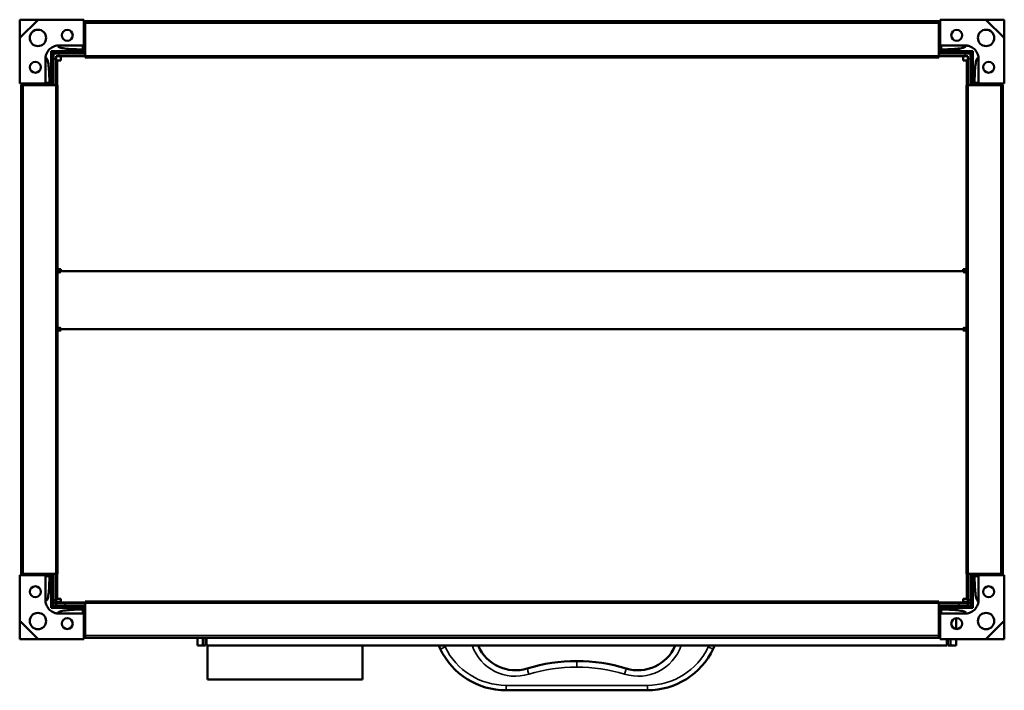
# Model space of a CAD drawing. Header units: millimetres. Extents: x 150 to 690, y 113 to 481.
import ezdxf

# ---------------------------------------------------------------- set-up
doc = ezdxf.new("R2010")
doc.units = ezdxf.units.MM
doc.header["$LTSCALE"] = 2
doc.layers.add('Widoczne (ISO)', color=7, linetype='Continuous', lineweight=50)
doc.layers.add('Widoczne wąskie (ISO)', color=7, linetype='Continuous', lineweight=35)

msp = doc.modelspace()

# ---------------------------------------------------------------- linework, layer by layer
at = {"layer": 'Widoczne (ISO)'}
for p, q in [((150.01, 471.07), (150.03, 480.97)), ((150.03, 480.97), (159.94, 480.99)), ((150.06, 470.95), (160.06, 480.95)), ((160.17, 480.91), (185.1, 480.91)), ((185.1, 480.91), (185.1, 479.41)), ((654.9, 480.91), (679.83, 480.91)), ((654.9, 479.41), (654.9, 480.91)), ((679.94, 480.95), (689.94, 470.95)), ((680.06, 480.99), (689.97, 480.97)), ((689.97, 480.97), (689.99, 471.07)), ((185.1, 479.41), (186, 479.41)), ((185.1, 479.41), (185.1, 467.41)), ((186, 480.21), (654, 480.21)), ((186, 480.21), (186, 479.01)), ((186, 461.21), (186, 479.01)), ((654, 480.21), (654, 479.01)), ((654, 479.41), (654.9, 479.41)), ((654, 461.21), (654, 479.01)), ((654.9, 467.41), (654.9, 479.41)), ((150.1, 445.91), (150.1, 470.83)), ((689.9, 470.83), (689.9, 445.91)), ((171, 466.9), (184.6, 466.9)), ((184.6, 464.7), (182.28, 464.7)), ((184.6, 466.91), (184.6, 464.7)), ((185.1, 464.41), (185.1, 463.82)), ((186, 464.41), (185.1, 464.41)), ((654.9, 464.41), (654, 464.41)), ((654.9, 464.41), (654.9, 463.82)), ((655.4, 464.7), (655.4, 466.91)), ((655.4, 466.9), (669, 466.9)), ((657.72, 464.7), (655.4, 464.7)), ((164.11, 446.41), (164.11, 460)), ((168.1, 462.91), (167.32, 463.69)), ((168.1, 445.91), (168.1, 462.91)), ((168.1, 462.91), (185.1, 462.91)), ((168.5, 459.51), (168.5, 462.51)), ((171.5, 462.51), (168.5, 462.51)), ((168.5, 459.51), (168.5, 445.01)), ((171.5, 461.01), (170, 461.01)), ((170, 461.01), (170, 459.51)), ((170, 445.01), (170, 459.51)), ((171.5, 462.51), (186, 462.51)), ((171.5, 461.01), (186, 461.01)), ((172.5, 459.01), (172.5, 461.01)), ((172.5, 459.01), (172.5, 458.51)), ((177.16, 463.82), (185.1, 463.82)), ((185.1, 463.82), (185.1, 462.91)), ((186, 461.21), (186, 460.21)), ((186, 460.21), (654, 460.21)), ((654, 462.51), (668.5, 462.51)), ((654, 461.21), (654, 460.21)), ((654, 461.01), (668.5, 461.01)), ((654.9, 463.82), (654.9, 462.91)), ((654.9, 463.82), (662.84, 463.82)), ((654.9, 462.91), (671.9, 462.91)), ((667.5, 461.01), (667.5, 459.01)), ((667.5, 458.51), (667.5, 459.01)), ((668.5, 462.51), (671.5, 462.51)), ((668.5, 461.01), (670, 461.01)), ((670, 459.51), (670, 461.01)), ((670, 445.01), (670, 459.51)), ((671.5, 462.51), (671.5, 459.51)), ((671.5, 445.01), (671.5, 459.51)), ((671.9, 462.91), (672.68, 463.69)), ((671.9, 462.91), (671.9, 445.91)), ((675.89, 460), (675.89, 446.41)), ((167.19, 445.91), (167.19, 453.84)), ((172.5, 458.51), (170.5, 458.51)), ((170.5, 445.01), (170.5, 458.51)), ((667.5, 458.51), (669.5, 458.51)), ((669.5, 458.51), (669.5, 445.01)), ((672.81, 453.84), (672.81, 445.91)), ((166.31, 448.73), (166.31, 446.41)), ((673.69, 446.41), (673.69, 448.73)), ((151.6, 445.91), (150.1, 445.91)), ((150.8, 445.01), (152, 445.01)), ((150.8, 177.01), (150.8, 445.01)), ((163.6, 445.91), (151.6, 445.91)), ((151.6, 445.01), (151.6, 445.91)), ((169.8, 445.01), (152, 445.01)), ((166.31, 446.41), (164.1, 446.41)), ((166.6, 445.91), (166.6, 445.01)), ((166.6, 445.91), (167.19, 445.91)), ((167.19, 445.91), (168.1, 445.91)), ((169.8, 445.01), (170.8, 445.01)), ((170.8, 177.01), (170.8, 445.01)), ((669.2, 445.01), (669.2, 177.01)), ((669.2, 445.01), (670.2, 445.01)), ((688, 445.01), (670.2, 445.01)), ((672.81, 445.91), (671.9, 445.91)), ((673.4, 445.91), (672.81, 445.91)), ((673.4, 445.01), (673.4, 445.91)), ((675.9, 446.41), (673.69, 446.41)), ((688.4, 445.91), (676.4, 445.91)), ((688, 445.01), (689.2, 445.01)), ((689.9, 445.91), (688.4, 445.91)), ((688.4, 445.91), (688.4, 445.01)), ((689.2, 445.01), (689.2, 177.01)), ((172.5, 344.01), (170.8, 344.01)), ((172.5, 343.01), (170.8, 343.01)), ((171.09, 342.01), (170.8, 342.01)), ((172.5, 344.01), (172.5, 343.01)), ((172.5, 343.01), (667.5, 343.01)), ((172.5, 342.42), (172.5, 343.01)), ((667.5, 344.01), (669.2, 344.01)), ((667.5, 344.01), (667.5, 343.01)), ((667.5, 343.01), (669.2, 343.01)), ((667.5, 343.01), (667.5, 342.42)), ((668.91, 342.01), (669.2, 342.01)), ((172.5, 310.36), (170.8, 310.36)), ((172.5, 311.19), (172.5, 311.77)), ((667.5, 311.19), (172.5, 311.19)), ((172.5, 310.36), (172.5, 311.19)), ((667.5, 311.77), (667.5, 311.19)), ((667.5, 310.36), (667.5, 311.19)), ((667.5, 310.36), (669.2, 310.36)), ((150.1, 176.11), (151.6, 176.11)), ((150.1, 151.18), (150.1, 176.11)), ((152, 177.01), (150.8, 177.01)), ((151.6, 176.11), (151.6, 177.01)), ((151.6, 176.11), (163.6, 176.11)), ((152, 177.01), (169.8, 177.01)), ((164.1, 175.61), (166.31, 175.61)), ((164.11, 162.01), (164.11, 175.61)), ((166.31, 175.61), (166.31, 173.28)), ((166.6, 177.01), (166.6, 176.11)), ((166.6, 176.11), (167.19, 176.11)), ((167.19, 176.11), (168.1, 176.11)), ((167.19, 168.17), (167.19, 176.11)), ((168.1, 159.11), (168.1, 176.11)), ((168.5, 174.51), (168.1, 174.51)), ((168.5, 177.01), (168.5, 162.51)), ((170.8, 177.01), (169.8, 177.01)), ((170, 162.51), (170, 177.01)), ((170.5, 177.01), (170.5, 163.19)), ((670.2, 177.01), (669.2, 177.01)), ((669.5, 177.01), (669.5, 163.19)), ((669.99, 161.51), (669.99, 177.01)), ((670, 162.51), (670, 177.01)), ((670.2, 177.01), (688, 177.01)), ((671.5, 162.51), (671.5, 177.01)), ((671.5, 174.51), (671.9, 174.51)), ((672.81, 176.11), (671.9, 176.11)), ((671.9, 176.11), (671.9, 159.11)), ((673.4, 176.11), (672.81, 176.11)), ((672.81, 176.11), (672.81, 168.17)), ((673.4, 176.11), (673.4, 177.01)), ((673.69, 175.61), (675.9, 175.61)), ((673.69, 173.28), (673.69, 175.61)), ((675.89, 175.61), (675.89, 162.01)), ((676.4, 176.11), (688.4, 176.11)), ((689.2, 177.01), (688, 177.01)), ((688.4, 177.01), (688.4, 176.11)), ((688.4, 176.11), (689.9, 176.11)), ((689.9, 176.11), (689.9, 151.18)), ((170, 162.51), (168.5, 162.51)), ((168.5, 162.51), (168.5, 161.01)), ((170, 162.51), (170, 161.51)), ((172.5, 163.19), (170.5, 163.19)), ((172.5, 161.19), (172.5, 163.19)), ((667.5, 163.19), (667.5, 161.19)), ((669.5, 163.19), (667.5, 163.19)), ((670, 162.51), (671.5, 162.51)), ((671.5, 161.01), (671.5, 162.51)), ((168.1, 159.11), (167.32, 158.32)), ((170, 159.51), (168.1, 159.51)), ((185.1, 159.11), (168.1, 159.11)), ((170, 161.01), (168.5, 161.01)), ((170, 161.51), (170, 161.51)), ((170.03, 161.51), (170, 161.51)), ((170, 161.01), (170.01, 161.01)), ((170.01, 159.51), (170, 159.51)), ((170.01, 161.01), (175.01, 161.01)), ((170.01, 161.01), (170.01, 159.51)), ((175.01, 159.51), (170.01, 159.51)), ((170.09, 161.51), (170.03, 161.51)), ((172.5, 161.51), (170.09, 161.51)), ((186, 161.19), (172.5, 161.19)), ((186, 161.01), (175.01, 161.01)), ((186, 159.51), (175.01, 159.51)), ((185.1, 158.2), (177.16, 158.2)), ((182.28, 157.31), (184.6, 157.31)), ((184.6, 157.31), (184.6, 155.11)), ((185.1, 158.2), (185.1, 159.11)), ((185.1, 157.61), (185.1, 158.2)), ((185.1, 157.61), (186, 157.61)), ((654, 161.81), (186, 161.81)), ((186, 160.81), (186, 161.81)), ((186, 160.81), (186, 143.01)), ((654, 160.81), (654, 161.81)), ((667.5, 161.19), (654, 161.19)), ((664.99, 161.01), (654, 161.01)), ((654, 160.81), (654, 143.01)), ((664.99, 159.51), (654, 159.51)), ((654, 158.51), (654.9, 158.51)), ((654, 157.61), (654.9, 157.61)), ((654.9, 158.2), (654.9, 159.11)), ((671.9, 159.11), (654.9, 159.11)), ((662.84, 158.2), (654.9, 158.2)), ((654.9, 157.61), (654.9, 158.2)), ((655.4, 155.11), (655.4, 157.31)), ((655.4, 157.31), (657.72, 157.31)), ((660.5, 159.11), (660.5, 159.51)), ((663.5, 159.11), (663.5, 159.51)), ((664.99, 161.01), (669.99, 161.01)), ((669.99, 159.51), (664.99, 159.51)), ((669.99, 161.51), (667.5, 161.51)), ((669.99, 161.01), (670, 161.01)), ((669.99, 161.01), (669.99, 159.51)), ((670, 159.51), (669.99, 159.51)), ((670, 161.01), (671.5, 161.01)), ((670, 159.51), (671.9, 159.51)), ((671.9, 159.11), (672.68, 158.32)), ((184.6, 155.12), (171, 155.12)), ((185.1, 154.61), (185.1, 142.61)), ((654.9, 142.61), (654.9, 154.61)), ((669, 155.12), (655.4, 155.12)), ((663.5, 146.63), (663.5, 152.58)), ((150.03, 141.04), (150.01, 150.95)), ((160.06, 141.06), (150.06, 151.06)), ((689.94, 151.06), (679.94, 141.06)), ((689.99, 150.95), (689.97, 141.04)), ((159.94, 141.02), (150.03, 141.04)), ((185.1, 141.11), (160.17, 141.11)), ((185.1, 142.61), (185.1, 141.11)), ((186, 142.61), (185.1, 142.61)), ((186, 141.81), (186, 143.01)), ((654, 141.81), (186, 141.81)), ((247.5, 137.51), (247.5, 141.81)), ((250.5, 137.51), (250.5, 141.81)), ((252, 141.81), (252, 137.51)), ((252.5, 137.51), (252.5, 141.81)), ((654, 141.81), (654, 143.01)), ((654.9, 142.61), (654, 142.61)), ((654.9, 141.11), (654.9, 142.61)), ((679.83, 141.11), (654.9, 141.11)), ((658.5, 141.11), (658.5, 137.51)), ((659, 137.51), (659, 141.11)), ((660.5, 141.11), (660.5, 137.51)), ((663.5, 141.11), (663.5, 137.51)), ((689.97, 141.04), (680.06, 141.02)), ((250.5, 137.51), (247.5, 137.51)), ((252, 137.51), (250.5, 137.51)), ((658.5, 137.51), (252.5, 137.51)), ((253, 137.51), (253, 119.01)), ((338, 137.51), (338, 119.01)), ((379.81, 137.51), (380.63, 135.78)), ((530.37, 135.78), (531.19, 137.51)), ((660.5, 137.51), (659, 137.51)), ((660.5, 137.51), (663.5, 137.51)), ((338, 119.01), (253, 119.01)), ((416.73, 113.01), (494.27, 113.01))]:
    msp.add_line(p, q, dxfattribs=at)
for centre, radius in [((160, 471.01), 4.5), ((176.1, 472.41), 3), ((663.9, 472.41), 3), ((680, 471.01), 4.5), ((158.6, 454.91), 3), ((681.4, 454.91), 3), ((158.6, 167.11), 3), ((681.4, 167.11), 3), ((160, 151.01), 4.5), ((176.1, 149.61), 3), ((663.9, 149.61), 3), ((680, 151.01), 4.5)]:
    msp.add_circle(centre, radius, dxfattribs=at)
for centre, radius, start, end in [((184.6, 467.41), 0.5, 270, 0), ((655.4, 467.41), 0.5, 180, 270), ((163.6, 446.41), 0.5, 270, 0), ((676.4, 446.41), 0.5, 180, 270), ((163.6, 175.61), 0.5, 0, 90), ((676.4, 175.61), 0.5, 90, 180), ((184.6, 154.61), 0.5, 0, 90), ((655.4, 154.61), 0.5, 90, 180), ((416.73, 153.01), 40, 205.5139, 270), ((421.86, 146.08), 22.07, 202.8505, 287.2391), ((489.14, 146.08), 22.07, 252.7609, 337.1495), ((494.27, 153.01), 40, 270, 334.4861), ((454.86, 39.73), 89.28, 89.5889, 107.2391), ((456.14, 39.73), 89.28, 72.7609, 90.4111)]:
    msp.add_arc(centre, radius, start, end, dxfattribs=at)
for centre, major_axis, start_param, end_param in [((172.5, 341.01), (2, 0), 1.570796, 2.586782), ((667.5, 341.01), (2, 0), 0.554811, 1.570796), ((172.5, 313.19), (-2, 0), 0.554811, 1.570796), ((172.5, 312.48), (2, 0), 3.696404, 4.712389), ((667.5, 313.19), (-2, 0), 1.570796, 2.586782), ((667.5, 312.48), (2, 0), 4.712389, 5.728374)]:
    msp.add_ellipse(centre, major_axis=major_axis, ratio=0.707107, start_param=start_param, end_param=end_param, dxfattribs=at)
for points in [[(159.94, 480.99), (159.98, 480.98), (160.02, 480.96), (160.06, 480.95)], [(160.06, 480.95), (160.1, 480.93), (160.14, 480.92), (160.17, 480.91)], [(679.83, 480.91), (679.87, 480.92), (679.9, 480.93), (679.94, 480.95)], [(680.06, 480.99), (680.02, 480.98), (679.98, 480.96), (679.94, 480.95)], [(150.01, 471.07), (150.03, 471.03), (150.04, 470.99), (150.06, 470.95)], [(150.1, 470.83), (150.09, 470.87), (150.07, 470.91), (150.06, 470.95)], [(689.94, 470.95), (689.93, 470.91), (689.91, 470.87), (689.9, 470.83)], [(689.99, 471.07), (689.97, 471.03), (689.96, 470.99), (689.94, 470.95)], [(150.01, 150.95), (150.03, 150.98), (150.04, 151.02), (150.06, 151.06)], [(150.06, 151.06), (150.07, 151.1), (150.09, 151.14), (150.1, 151.18)], [(689.9, 151.18), (689.91, 151.14), (689.93, 151.1), (689.94, 151.06)], [(689.99, 150.95), (689.97, 150.98), (689.96, 151.02), (689.94, 151.06)], [(159.94, 141.02), (159.98, 141.03), (160.02, 141.05), (160.06, 141.06)], [(160.17, 141.11), (160.13, 141.09), (160.1, 141.08), (160.06, 141.06)], [(679.94, 141.06), (679.9, 141.08), (679.86, 141.09), (679.83, 141.11)], [(680.06, 141.02), (680.02, 141.03), (679.98, 141.05), (679.94, 141.06)]]:
    msp.add_open_spline(points, degree=3, dxfattribs=at)
for points, knots in [([(164.11, 460), (164.24, 460.82), (164.33, 461.31), (164.89, 462.9), (165.43, 463.74), (166.7, 465.15), (167.49, 465.74), (169.29, 466.6), (170.07, 466.75), (171, 466.9)], [6.722157, 6.722157, 6.722157, 6.722157, 7.046388, 7.046388, 7.578871, 7.578871, 8.149832, 8.149832, 8.745306, 8.745306, 8.745306, 8.745306]), ([(171, 466.9), (171.01, 466.86), (171.01, 466.82), (171.02, 466.74), (171.02, 466.7), (171.03, 466.62), (171.03, 466.58), (171.08, 466.45), (171.13, 466.37), (171.3, 466.17), (171.44, 466.07), (172.1, 465.7), (172.93, 465.48), (175.02, 465.13), (176.38, 465), (179.23, 464.81), (180.81, 464.75), (182.28, 464.7)], [-4.294451, -4.294451, -4.294451, -4.294451, -4.260976, -4.260976, -4.225754, -4.225754, -4.190018, -4.190018, -4.104754, -4.104754, -3.964207, -3.964207, -3.45937, -3.45937, -2.870368, -2.870368, -2.287369, -2.287369, -2.287369, -2.287369]), ([(182.28, 464.7), (182.24, 464.69), (182.2, 464.68), (180.75, 464.4), (179.2, 464.09), (177.16, 463.82)], [-21.284951, -21.284951, -21.284951, -21.284951, -21.095773, -21.095773, -13.528433, -13.528433, -13.528433, -13.528433]), ([(669, 466.9), (668.99, 466.86), (668.99, 466.82), (668.99, 466.75), (668.98, 466.72), (668.98, 466.67), (668.98, 466.67), (668.97, 466.58), (668.94, 466.5), (668.85, 466.34), (668.78, 466.26), (668.56, 466.07), (668.38, 465.97), (667.74, 465.67), (667.14, 465.52), (665.44, 465.19), (664.07, 465.04), (661.08, 464.83), (659.3, 464.75), (657.72, 464.7)], [0.395755, 0.395755, 0.395755, 0.395755, 0.408065, 0.408065, 0.41657, 0.41657, 0.424022, 0.424022, 0.506629, 0.506629, 0.609066, 0.609066, 0.795832, 0.795832, 1.287097, 1.287097, 2.195023, 2.195023, 3.203538, 3.203538, 3.203538, 3.203538]), ([(662.84, 463.82), (662.27, 463.89), (661.71, 463.98), (660.03, 464.25), (659.35, 464.39), (657.72, 464.7)], [-4.010817, -4.010817, -4.010817, -4.010817, -3.613679, -3.613679, -2.833117, -2.833117, -2.833117, -2.833117]), ([(669, 466.9), (669.82, 466.76), (670.3, 466.68), (671.9, 466.11), (672.74, 465.58), (674.15, 464.31), (674.73, 463.52), (675.6, 461.72), (675.74, 460.94), (675.89, 460)], [6.722157, 6.722157, 6.722157, 6.722157, 7.046388, 7.046388, 7.578871, 7.578871, 8.149832, 8.149832, 8.745306, 8.745306, 8.745306, 8.745306]), ([(164.11, 460), (164.15, 460), (164.19, 460), (164.26, 459.99), (164.28, 459.99), (164.34, 459.98), (164.34, 459.98), (164.43, 459.97), (164.5, 459.95), (164.66, 459.86), (164.74, 459.79), (164.94, 459.57), (165.04, 459.38), (165.33, 458.75), (165.49, 458.14), (165.82, 456.44), (165.96, 455.07), (166.18, 452.08), (166.26, 450.31), (166.31, 448.73)], [0.395755, 0.395755, 0.395755, 0.395755, 0.408065, 0.408065, 0.41657, 0.41657, 0.424022, 0.424022, 0.506629, 0.506629, 0.609066, 0.609066, 0.795832, 0.795832, 1.287097, 1.287097, 2.195023, 2.195023, 3.203538, 3.203538, 3.203538, 3.203538]), ([(167.19, 453.84), (167.19, 455.2), (167.2, 456.45), (167.2, 458.26), (167.21, 459), (167.21, 459.77), (167.21, 460.09), (167.21, 460.45), (167.22, 460.62), (167.22, 461.05), (167.23, 461.31), (167.25, 462.26), (167.27, 462.94), (167.31, 463.64), (167.31, 463.66), (167.32, 463.69)], [0.4926398, 0.4926398, 0.4926398, 0.4926398, 0.5669172, 0.5669172, 0.6175904, 0.6175904, 0.6200707, 0.6200707, 0.6224298, 0.6224298, 0.6258618, 0.6258618, 0.63518, 0.63518, 0.6355201, 0.6355201, 0.6355201, 0.6355201]), ([(177.16, 463.82), (175.25, 463.81), (173.33, 463.8), (171.53, 463.8), (171.01, 463.79), (170.62, 463.79), (170.47, 463.79), (169.06, 463.77), (168.11, 463.74), (167.32, 463.69)], [-1.95287, -1.95287, -1.95287, -1.95287, -0.854643, -0.854643, -0.82091, -0.82091, -0.798868, -0.798868, -0.619017, -0.619017, -0.619017, -0.619017]), ([(662.84, 463.82), (664.2, 463.81), (665.45, 463.81), (667.25, 463.8), (667.99, 463.8), (668.76, 463.79), (669.08, 463.79), (669.44, 463.79), (669.62, 463.79), (670.05, 463.78), (670.3, 463.78), (671.25, 463.76), (671.93, 463.73), (672.63, 463.69), (672.66, 463.69), (672.68, 463.69)], [0.4926398, 0.4926398, 0.4926398, 0.4926398, 0.5669172, 0.5669172, 0.6175904, 0.6175904, 0.6200707, 0.6200707, 0.6224298, 0.6224298, 0.6258618, 0.6258618, 0.63518, 0.63518, 0.6355201, 0.6355201, 0.6355201, 0.6355201]), ([(672.81, 453.84), (672.8, 455.76), (672.8, 457.68), (672.79, 459.48), (672.79, 459.99), (672.79, 460.38), (672.78, 460.54), (672.77, 461.95), (672.73, 462.9), (672.68, 463.69)], [-1.95287, -1.95287, -1.95287, -1.95287, -0.854643, -0.854643, -0.82091, -0.82091, -0.798868, -0.798868, -0.619017, -0.619017, -0.619017, -0.619017]), ([(675.89, 460), (675.85, 460), (675.81, 460), (675.74, 459.99), (675.7, 459.99), (675.62, 459.98), (675.58, 459.97), (675.45, 459.93), (675.37, 459.88), (675.17, 459.71), (675.07, 459.56), (674.69, 458.9), (674.48, 458.08), (674.13, 455.99), (674, 454.62), (673.81, 451.78), (673.74, 450.2), (673.69, 448.73)], [-4.294451, -4.294451, -4.294451, -4.294451, -4.260976, -4.260976, -4.225754, -4.225754, -4.190018, -4.190018, -4.104754, -4.104754, -3.964207, -3.964207, -3.45937, -3.45937, -2.870368, -2.870368, -2.287369, -2.287369, -2.287369, -2.287369]), ([(167.19, 453.84), (167.11, 453.28), (167.03, 452.71), (166.76, 451.04), (166.62, 450.35), (166.31, 448.73)], [-4.010817, -4.010817, -4.010817, -4.010817, -3.613679, -3.613679, -2.833117, -2.833117, -2.833117, -2.833117]), ([(673.69, 448.73), (673.69, 448.77), (673.68, 448.8), (673.4, 450.26), (673.09, 451.81), (672.81, 453.84)], [-21.284951, -21.284951, -21.284951, -21.284951, -21.095773, -21.095773, -13.528433, -13.528433, -13.528433, -13.528433]), ([(164.11, 162.01), (164.15, 162.01), (164.19, 162.01), (164.26, 162.02), (164.3, 162.02), (164.38, 162.03), (164.42, 162.04), (164.55, 162.08), (164.63, 162.13), (164.83, 162.31), (164.93, 162.45), (165.31, 163.11), (165.52, 163.94), (165.87, 166.03), (166, 167.39), (166.19, 170.24), (166.26, 171.81), (166.31, 173.28)], [-4.294451, -4.294451, -4.294451, -4.294451, -4.260976, -4.260976, -4.225754, -4.225754, -4.190018, -4.190018, -4.104754, -4.104754, -3.964207, -3.964207, -3.45937, -3.45937, -2.870368, -2.870368, -2.287369, -2.287369, -2.287369, -2.287369]), ([(166.31, 173.28), (166.31, 173.25), (166.32, 173.21), (166.6, 171.75), (166.91, 170.2), (167.19, 168.17)], [-21.284951, -21.284951, -21.284951, -21.284951, -21.095773, -21.095773, -13.528433, -13.528433, -13.528433, -13.528433]), ([(672.81, 168.17), (672.89, 168.73), (672.97, 169.3), (673.24, 170.97), (673.38, 171.66), (673.69, 173.28)], [-4.010817, -4.010817, -4.010817, -4.010817, -3.613679, -3.613679, -2.833117, -2.833117, -2.833117, -2.833117]), ([(675.89, 162.01), (675.85, 162.01), (675.81, 162.01), (675.74, 162.02), (675.72, 162.02), (675.66, 162.03), (675.66, 162.03), (675.57, 162.04), (675.5, 162.06), (675.34, 162.15), (675.26, 162.22), (675.06, 162.45), (674.96, 162.63), (674.67, 163.26), (674.51, 163.87), (674.18, 165.57), (674.04, 166.94), (673.82, 169.93), (673.74, 171.71), (673.69, 173.28)], [0.395755, 0.395755, 0.395755, 0.395755, 0.408065, 0.408065, 0.41657, 0.41657, 0.424022, 0.424022, 0.506629, 0.506629, 0.609066, 0.609066, 0.795832, 0.795832, 1.287097, 1.287097, 2.195023, 2.195023, 3.203538, 3.203538, 3.203538, 3.203538]), ([(167.19, 168.17), (167.2, 166.25), (167.2, 164.34), (167.21, 162.53), (167.21, 162.02), (167.21, 161.63), (167.22, 161.47), (167.23, 160.07), (167.27, 159.11), (167.32, 158.32)], [-1.95287, -1.95287, -1.95287, -1.95287, -0.854643, -0.854643, -0.82091, -0.82091, -0.798868, -0.798868, -0.619017, -0.619017, -0.619017, -0.619017]), ([(672.81, 168.17), (672.81, 166.81), (672.8, 165.56), (672.8, 163.75), (672.79, 163.01), (672.79, 162.24), (672.79, 161.93), (672.79, 161.57), (672.78, 161.39), (672.78, 160.96), (672.77, 160.7), (672.75, 159.75), (672.73, 159.08), (672.69, 158.37), (672.69, 158.35), (672.68, 158.32)], [0.4926398, 0.4926398, 0.4926398, 0.4926398, 0.5669172, 0.5669172, 0.6175904, 0.6175904, 0.6200707, 0.6200707, 0.6224298, 0.6224298, 0.6258618, 0.6258618, 0.63518, 0.63518, 0.6355201, 0.6355201, 0.6355201, 0.6355201]), ([(171, 155.12), (170.18, 155.25), (169.7, 155.33), (168.1, 155.9), (167.26, 156.43), (165.85, 157.7), (165.27, 158.49), (164.4, 160.3), (164.26, 161.07), (164.11, 162.01)], [6.722157, 6.722157, 6.722157, 6.722157, 7.046388, 7.046388, 7.578871, 7.578871, 8.149832, 8.149832, 8.745306, 8.745306, 8.745306, 8.745306]), ([(675.89, 162.01), (675.76, 161.19), (675.67, 160.7), (675.11, 159.11), (674.57, 158.27), (673.3, 156.86), (672.51, 156.27), (670.71, 155.41), (669.93, 155.27), (669, 155.12)], [6.722157, 6.722157, 6.722157, 6.722157, 7.046388, 7.046388, 7.578871, 7.578871, 8.149832, 8.149832, 8.745306, 8.745306, 8.745306, 8.745306]), ([(177.16, 158.2), (175.8, 158.2), (174.55, 158.2), (172.75, 158.21), (172.01, 158.21), (171.24, 158.22), (170.92, 158.22), (170.56, 158.22), (170.38, 158.22), (169.95, 158.23), (169.7, 158.23), (168.75, 158.25), (168.07, 158.28), (167.37, 158.32), (167.34, 158.32), (167.32, 158.32)], [0.4926398, 0.4926398, 0.4926398, 0.4926398, 0.5669172, 0.5669172, 0.6175904, 0.6175904, 0.6200707, 0.6200707, 0.6224298, 0.6224298, 0.6258618, 0.6258618, 0.63518, 0.63518, 0.6355201, 0.6355201, 0.6355201, 0.6355201]), ([(171, 155.12), (171.01, 155.16), (171.01, 155.2), (171.01, 155.26), (171.02, 155.29), (171.02, 155.34), (171.02, 155.34), (171.03, 155.43), (171.06, 155.51), (171.15, 155.67), (171.22, 155.75), (171.44, 155.94), (171.62, 156.05), (172.26, 156.34), (172.86, 156.5), (174.56, 156.83), (175.93, 156.97), (178.92, 157.19), (180.7, 157.26), (182.28, 157.31)], [0.395755, 0.395755, 0.395755, 0.395755, 0.408065, 0.408065, 0.41657, 0.41657, 0.424022, 0.424022, 0.506629, 0.506629, 0.609066, 0.609066, 0.795832, 0.795832, 1.287097, 1.287097, 2.195023, 2.195023, 3.203538, 3.203538, 3.203538, 3.203538]), ([(177.16, 158.2), (177.73, 158.12), (178.29, 158.04), (179.97, 157.77), (180.65, 157.63), (182.28, 157.31)], [-4.010817, -4.010817, -4.010817, -4.010817, -3.613679, -3.613679, -2.833117, -2.833117, -2.833117, -2.833117]), ([(657.72, 157.31), (657.76, 157.32), (657.8, 157.33), (659.25, 157.61), (660.8, 157.92), (662.84, 158.2)], [-21.284951, -21.284951, -21.284951, -21.284951, -21.095773, -21.095773, -13.528433, -13.528433, -13.528433, -13.528433]), ([(669, 155.12), (668.99, 155.15), (668.99, 155.19), (668.98, 155.27), (668.98, 155.31), (668.97, 155.39), (668.97, 155.43), (668.92, 155.56), (668.87, 155.64), (668.7, 155.84), (668.56, 155.94), (667.9, 156.31), (667.07, 156.53), (664.98, 156.88), (663.62, 157.01), (660.77, 157.2), (659.19, 157.27), (657.72, 157.31)], [-4.294451, -4.294451, -4.294451, -4.294451, -4.260976, -4.260976, -4.225754, -4.225754, -4.190018, -4.190018, -4.104754, -4.104754, -3.964207, -3.964207, -3.45937, -3.45937, -2.870368, -2.870368, -2.287369, -2.287369, -2.287369, -2.287369]), ([(662.84, 158.2), (664.75, 158.2), (666.67, 158.21), (668.47, 158.22), (668.99, 158.22), (669.38, 158.22), (669.53, 158.22), (670.94, 158.24), (671.89, 158.27), (672.68, 158.32)], [-1.95287, -1.95287, -1.95287, -1.95287, -0.854643, -0.854643, -0.82091, -0.82091, -0.798868, -0.798868, -0.619017, -0.619017, -0.619017, -0.619017])]:
    msp.add_open_spline(points, degree=3, knots=knots, dxfattribs=at)
at = {"layer": 'Widoczne wąskie (ISO)'}
for p, q in [((186, 479.01), (654, 479.01)), ((170, 459.51), (168.5, 459.51)), ((171.5, 462.51), (171.5, 461.01)), ((186, 461.21), (654, 461.21)), ((668.5, 461.01), (668.5, 462.51)), ((671.5, 459.51), (670, 459.51)), ((152, 177.01), (152, 445.01)), ((169.8, 177.01), (169.8, 445.01)), ((670.2, 445.01), (670.2, 177.01)), ((688, 445.01), (688, 177.01)), ((170.03, 177.01), (170.03, 161.51)), ((170.09, 161.51), (170.09, 177.01)), ((168.1, 162.51), (168.5, 162.51)), ((170, 161.51), (170, 162.51)), ((671.5, 162.51), (671.9, 162.51)), ((170, 161.01), (170, 159.51)), ((175.01, 159.51), (175.01, 161.01)), ((654, 160.81), (186, 160.81)), ((664.99, 161.01), (664.99, 159.51)), ((670, 161.01), (670, 159.51)), ((654, 143.01), (186, 143.01)), ((383.34, 136.8), (383, 137.51)), ((528, 137.51), (527.66, 136.8)), ((455.5, 129.01), (455.5, 125.73)), ((494.27, 115.73), (416.73, 115.73)), ((416.73, 115.73), (416.73, 115.01)), ((416.73, 115.01), (416.73, 113.01)), ((494.27, 115.73), (494.27, 115.01)), ((494.27, 115.01), (494.27, 113.01))]:
    msp.add_line(p, q, dxfattribs=at)
for centre, radius, start, end in [((416.73, 152.73), 37, 205.5139, 270), ((421.86, 145.81), 25.07, 199.3311, 287.2391), ((489.14, 145.81), 25.07, 252.7609, 340.6689), ((494.27, 152.73), 37, 270, 334.4861), ((454.86, 39.46), 86.28, 89.5746, 107.2391), ((456.14, 39.46), 86.28, 72.7609, 90.4254)]:
    msp.add_arc(centre, radius, start, end, dxfattribs=at)
for centre, major_axis, ratio, start_param, end_param in [((383.34, 137.07), (-2.71, -1.29), 0.081769, 0, 1.53179), ((527.66, 137.07), (2.71, -1.29), 0.081769, 4.751395, 6.283185), ((429.29, 122.13), (-0.89, 2.87), 0.026932, 0, 1.657373), ((481.71, 122.13), (0.89, 2.87), 0.026932, 4.625812, 6.283185)]:
    msp.add_ellipse(centre, major_axis=major_axis, ratio=ratio, start_param=start_param, end_param=end_param, dxfattribs=at)

doc.saveas('drawing.dxf')
